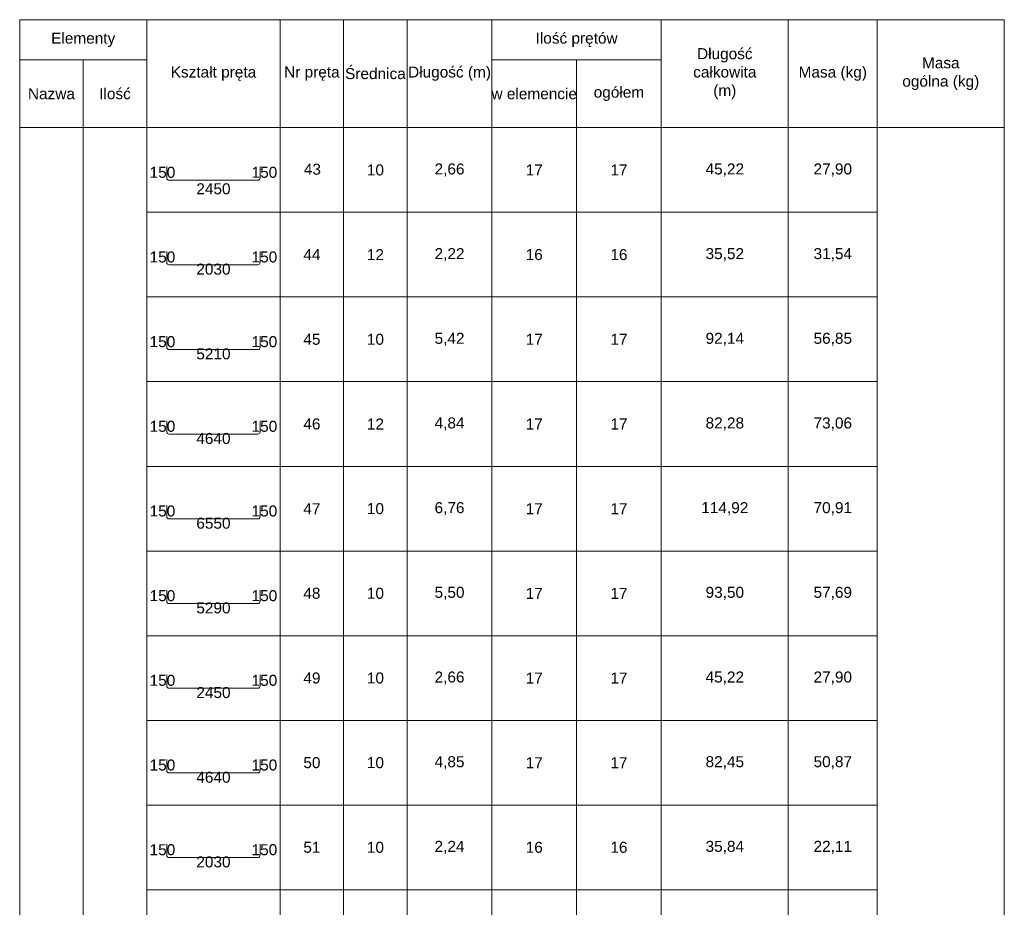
# Model space of a CAD drawing. Extents: x -1474 to 1760906, y -670977 to 75879.
# Tile 5 of 18: x 1646022 to 1650672, y -653366 to -649173. Entities that reach past the tile are written whole.
import ezdxf
from ezdxf.enums import TextEntityAlignment as Align

# ---------------------------------------------------------------- set-up
doc = ezdxf.new("R2010")
doc.units = 0
doc.header["$LTSCALE"] = 10
doc.header["$MEASUREMENT"] = 0
doc.layers.add('P-Linia1', color=3, linetype='Continuous', lineweight=40)
doc.styles.add('style2', font='arial.ttf', dxfattribs={"height": 40})

msp = doc.modelspace()

# ---------------------------------------------------------------- linework, layer by layer
at = {"layer": 'P-Linia1', "color": 2, "lineweight": 15}
for p, q in [((1646021.5298, -649173.199), (1650671.5298, -649173.199)), ((1646021.5298, -665093.199), (1646021.5298, -649173.199)), ((1646021.5298, -649173.199), (1646621.5298, -649173.199)), ((1646021.5298, -649363.199), (1646021.5298, -649173.199)), ((1646621.5298, -649173.199), (1646621.5298, -649363.199)), ((1646621.5298, -649173.199), (1647251.5298, -649173.199)), ((1646621.5298, -649683.199), (1646621.5298, -649173.199)), ((1647251.5298, -649173.199), (1647551.5298, -649173.199)), ((1647251.5298, -649683.199), (1647251.5298, -649173.199)), ((1647251.5298, -649173.199), (1647251.5298, -649683.199)), ((1647551.5298, -649173.199), (1647551.5298, -649683.199)), ((1647551.5298, -649173.199), (1647851.5298, -649173.199)), ((1647551.5298, -649683.199), (1647551.5298, -649173.199)), ((1647851.5298, -649173.199), (1647851.5298, -649683.199)), ((1647851.5298, -649173.199), (1648251.5298, -649173.199)), ((1647851.5298, -649683.199), (1647851.5298, -649173.199)), ((1648251.5298, -649173.199), (1648251.5298, -649683.199)), ((1648251.5298, -649173.199), (1649051.5298, -649173.199)), ((1648251.5298, -649363.199), (1648251.5298, -649173.199)), ((1649051.5298, -649173.199), (1649051.5298, -649363.199)), ((1649051.5298, -649173.199), (1649651.5298, -649173.199)), ((1649051.5298, -649683.199), (1649051.5298, -649173.199)), ((1649651.5298, -649173.199), (1649651.5298, -649683.199)), ((1649651.5298, -649173.199), (1650071.5298, -649173.199)), ((1649651.5298, -649683.199), (1649651.5298, -649173.199)), ((1650071.5298, -649173.199), (1650071.5298, -649683.199)), ((1650071.5298, -649173.199), (1650671.5298, -649173.199)), ((1650071.5298, -649683.199), (1650071.5298, -649173.199)), ((1650671.5298, -649173.199), (1650671.5298, -665093.199)), ((1650671.5298, -649173.199), (1650671.5298, -649683.199)), ((1646021.5298, -649363.199), (1646321.5298, -649363.199)), ((1646021.5298, -649683.199), (1646021.5298, -649363.199)), ((1646621.5298, -649363.199), (1646021.5298, -649363.199)), ((1646321.5298, -649363.199), (1646321.5298, -649683.199)), ((1646321.5298, -649363.199), (1646621.5298, -649363.199)), ((1646321.5298, -649683.199), (1646321.5298, -649363.199)), ((1646621.5298, -649363.199), (1646621.5298, -649683.199)), ((1648251.5298, -649363.199), (1648651.5298, -649363.199)), ((1648251.5298, -649683.199), (1648251.5298, -649363.199)), ((1649051.5298, -649363.199), (1648251.5298, -649363.199)), ((1648651.5298, -649363.199), (1648651.5298, -649683.199)), ((1648651.5298, -649363.199), (1649051.5298, -649363.199)), ((1648651.5298, -649683.199), (1648651.5298, -649363.199)), ((1649051.5298, -649363.199), (1649051.5298, -649683.199)), ((1646321.5298, -649683.199), (1646021.5298, -649683.199)), ((1646021.5298, -649683.199), (1646321.5298, -649683.199)), ((1646021.5298, -665093.199), (1646021.5298, -649683.199)), ((1646621.5298, -649683.199), (1646321.5298, -649683.199)), ((1646321.5298, -649683.199), (1646321.5298, -665093.199)), ((1646321.5298, -649683.199), (1646621.5298, -649683.199)), ((1646321.5298, -665093.199), (1646321.5298, -649683.199)), ((1647251.5298, -649683.199), (1646621.5298, -649683.199)), ((1646621.5298, -649683.199), (1646621.5298, -665093.199)), ((1646621.5298, -649683.199), (1647251.5298, -649683.199)), ((1646621.5298, -650083.199), (1646621.5298, -649683.199)), ((1647551.5298, -649683.199), (1647251.5298, -649683.199)), ((1647251.5298, -649683.199), (1647251.5298, -650083.199)), ((1647251.5298, -649683.199), (1647551.5298, -649683.199)), ((1647251.5298, -650083.199), (1647251.5298, -649683.199)), ((1647851.5298, -649683.199), (1647551.5298, -649683.199)), ((1647551.5298, -649683.199), (1647551.5298, -650083.199)), ((1647551.5298, -649683.199), (1647851.5298, -649683.199)), ((1647551.5298, -650083.199), (1647551.5298, -649683.199)), ((1648251.5298, -649683.199), (1647851.5298, -649683.199)), ((1647851.5298, -649683.199), (1647851.5298, -650083.199)), ((1647851.5298, -649683.199), (1648251.5298, -649683.199)), ((1647851.5298, -650083.199), (1647851.5298, -649683.199)), ((1648651.5298, -649683.199), (1648251.5298, -649683.199)), ((1648251.5298, -649683.199), (1648251.5298, -650083.199)), ((1648251.5298, -649683.199), (1648651.5298, -649683.199)), ((1648251.5298, -650083.199), (1648251.5298, -649683.199)), ((1649051.5298, -649683.199), (1648651.5298, -649683.199)), ((1648651.5298, -649683.199), (1648651.5298, -650083.199)), ((1648651.5298, -649683.199), (1649051.5298, -649683.199)), ((1648651.5298, -650083.199), (1648651.5298, -649683.199)), ((1649651.5298, -649683.199), (1649051.5298, -649683.199)), ((1649051.5298, -649683.199), (1649051.5298, -650083.199)), ((1649051.5298, -649683.199), (1649651.5298, -649683.199)), ((1649051.5298, -650083.199), (1649051.5298, -649683.199)), ((1650071.5298, -649683.199), (1649651.5298, -649683.199)), ((1649651.5298, -649683.199), (1649651.5298, -650083.199)), ((1649651.5298, -649683.199), (1650071.5298, -649683.199)), ((1649651.5298, -650083.199), (1649651.5298, -649683.199)), ((1650671.5298, -649683.199), (1650071.5298, -649683.199)), ((1650071.5298, -649683.199), (1650671.5298, -649683.199)), ((1650071.5298, -665093.199), (1650071.5298, -649683.199)), ((1650071.5298, -649683.199), (1650071.5298, -650083.199)), ((1650671.5298, -649683.199), (1650671.5298, -665093.199)), ((1646716.04767, -649867.51411), (1646716.04767, -649920.64603)), ((1647157.01194, -649920.64603), (1647157.01194, -649867.51411)), ((1646726.85557, -649931.45393), (1647146.20404, -649931.45393)), ((1647251.5298, -650083.199), (1646621.5298, -650083.199)), ((1646621.5298, -650083.199), (1647251.5298, -650083.199)), ((1646621.5298, -650483.199), (1646621.5298, -650083.199)), ((1647551.5298, -650083.199), (1647251.5298, -650083.199)), ((1647251.5298, -650083.199), (1647251.5298, -650483.199)), ((1647251.5298, -650083.199), (1647551.5298, -650083.199)), ((1647251.5298, -650483.199), (1647251.5298, -650083.199)), ((1647851.5298, -650083.199), (1647551.5298, -650083.199)), ((1647551.5298, -650083.199), (1647551.5298, -650483.199)), ((1647551.5298, -650083.199), (1647851.5298, -650083.199)), ((1647551.5298, -650483.199), (1647551.5298, -650083.199)), ((1648251.5298, -650083.199), (1647851.5298, -650083.199)), ((1647851.5298, -650083.199), (1647851.5298, -650483.199)), ((1647851.5298, -650083.199), (1648251.5298, -650083.199)), ((1647851.5298, -650483.199), (1647851.5298, -650083.199)), ((1648651.5298, -650083.199), (1648251.5298, -650083.199)), ((1648251.5298, -650083.199), (1648251.5298, -650483.199)), ((1648251.5298, -650083.199), (1648651.5298, -650083.199)), ((1648251.5298, -650483.199), (1648251.5298, -650083.199)), ((1649051.5298, -650083.199), (1648651.5298, -650083.199)), ((1648651.5298, -650083.199), (1648651.5298, -650483.199)), ((1648651.5298, -650083.199), (1649051.5298, -650083.199)), ((1648651.5298, -650483.199), (1648651.5298, -650083.199)), ((1649651.5298, -650083.199), (1649051.5298, -650083.199)), ((1649051.5298, -650083.199), (1649051.5298, -650483.199)), ((1649051.5298, -650083.199), (1649651.5298, -650083.199)), ((1649051.5298, -650483.199), (1649051.5298, -650083.199)), ((1650071.5298, -650083.199), (1649651.5298, -650083.199)), ((1649651.5298, -650083.199), (1649651.5298, -650483.199)), ((1649651.5298, -650083.199), (1650071.5298, -650083.199)), ((1649651.5298, -650483.199), (1649651.5298, -650083.199)), ((1650071.5298, -650083.199), (1650071.5298, -650483.199)), ((1646716.04767, -650267.73459), (1646716.04767, -650320.42555)), ((1647157.01194, -650320.42555), (1647157.01194, -650267.73459)), ((1646726.85557, -650331.23345), (1647146.20404, -650331.23345)), ((1647251.5298, -650483.199), (1646621.5298, -650483.199)), ((1646621.5298, -650483.199), (1647251.5298, -650483.199)), ((1646621.5298, -650883.199), (1646621.5298, -650483.199)), ((1647551.5298, -650483.199), (1647251.5298, -650483.199)), ((1647251.5298, -650483.199), (1647251.5298, -650883.199)), ((1647251.5298, -650483.199), (1647551.5298, -650483.199)), ((1647251.5298, -650883.199), (1647251.5298, -650483.199)), ((1647851.5298, -650483.199), (1647551.5298, -650483.199)), ((1647551.5298, -650483.199), (1647551.5298, -650883.199)), ((1647551.5298, -650483.199), (1647851.5298, -650483.199)), ((1647551.5298, -650883.199), (1647551.5298, -650483.199)), ((1648251.5298, -650483.199), (1647851.5298, -650483.199)), ((1647851.5298, -650483.199), (1647851.5298, -650883.199)), ((1647851.5298, -650483.199), (1648251.5298, -650483.199)), ((1647851.5298, -650883.199), (1647851.5298, -650483.199)), ((1648651.5298, -650483.199), (1648251.5298, -650483.199)), ((1648251.5298, -650483.199), (1648251.5298, -650883.199)), ((1648251.5298, -650483.199), (1648651.5298, -650483.199)), ((1648251.5298, -650883.199), (1648251.5298, -650483.199)), ((1649051.5298, -650483.199), (1648651.5298, -650483.199)), ((1648651.5298, -650483.199), (1648651.5298, -650883.199)), ((1648651.5298, -650483.199), (1649051.5298, -650483.199)), ((1648651.5298, -650883.199), (1648651.5298, -650483.199)), ((1649651.5298, -650483.199), (1649051.5298, -650483.199)), ((1649051.5298, -650483.199), (1649051.5298, -650883.199)), ((1649051.5298, -650483.199), (1649651.5298, -650483.199)), ((1649051.5298, -650883.199), (1649051.5298, -650483.199)), ((1650071.5298, -650483.199), (1649651.5298, -650483.199)), ((1649651.5298, -650483.199), (1649651.5298, -650883.199)), ((1649651.5298, -650483.199), (1650071.5298, -650483.199)), ((1649651.5298, -650883.199), (1649651.5298, -650483.199)), ((1650071.5298, -650483.199), (1650071.5298, -650883.199)), ((1646716.04767, -650667.51411), (1646716.04767, -650720.64603)), ((1647157.01194, -650720.64603), (1647157.01194, -650667.51411)), ((1646726.85557, -650731.45393), (1647146.20404, -650731.45393)), ((1647251.5298, -650883.199), (1646621.5298, -650883.199)), ((1646621.5298, -650883.199), (1647251.5298, -650883.199)), ((1646621.5298, -651283.199), (1646621.5298, -650883.199)), ((1647551.5298, -650883.199), (1647251.5298, -650883.199)), ((1647251.5298, -650883.199), (1647251.5298, -651283.199)), ((1647251.5298, -650883.199), (1647551.5298, -650883.199)), ((1647251.5298, -651283.199), (1647251.5298, -650883.199)), ((1647851.5298, -650883.199), (1647551.5298, -650883.199)), ((1647551.5298, -650883.199), (1647551.5298, -651283.199)), ((1647551.5298, -650883.199), (1647851.5298, -650883.199)), ((1647551.5298, -651283.199), (1647551.5298, -650883.199)), ((1648251.5298, -650883.199), (1647851.5298, -650883.199)), ((1647851.5298, -650883.199), (1647851.5298, -651283.199)), ((1647851.5298, -650883.199), (1648251.5298, -650883.199)), ((1647851.5298, -651283.199), (1647851.5298, -650883.199)), ((1648651.5298, -650883.199), (1648251.5298, -650883.199)), ((1648251.5298, -650883.199), (1648251.5298, -651283.199)), ((1648251.5298, -650883.199), (1648651.5298, -650883.199)), ((1648251.5298, -651283.199), (1648251.5298, -650883.199)), ((1649051.5298, -650883.199), (1648651.5298, -650883.199)), ((1648651.5298, -650883.199), (1648651.5298, -651283.199)), ((1648651.5298, -650883.199), (1649051.5298, -650883.199)), ((1648651.5298, -651283.199), (1648651.5298, -650883.199)), ((1649651.5298, -650883.199), (1649051.5298, -650883.199)), ((1649051.5298, -650883.199), (1649051.5298, -651283.199)), ((1649051.5298, -650883.199), (1649651.5298, -650883.199)), ((1649051.5298, -651283.199), (1649051.5298, -650883.199)), ((1650071.5298, -650883.199), (1649651.5298, -650883.199)), ((1649651.5298, -650883.199), (1649651.5298, -651283.199)), ((1649651.5298, -650883.199), (1650071.5298, -650883.199)), ((1649651.5298, -651283.199), (1649651.5298, -650883.199)), ((1650071.5298, -650883.199), (1650071.5298, -651283.199)), ((1646716.04767, -651067.73459), (1646716.04767, -651120.42555)), ((1647157.01194, -651120.42555), (1647157.01194, -651067.73459)), ((1646726.85557, -651131.23345), (1647146.20404, -651131.23345)), ((1647251.5298, -651283.199), (1646621.5298, -651283.199)), ((1646621.5298, -651283.199), (1647251.5298, -651283.199)), ((1646621.5298, -651683.199), (1646621.5298, -651283.199)), ((1647551.5298, -651283.199), (1647251.5298, -651283.199)), ((1647251.5298, -651283.199), (1647251.5298, -651683.199)), ((1647251.5298, -651283.199), (1647551.5298, -651283.199)), ((1647251.5298, -651683.199), (1647251.5298, -651283.199)), ((1647851.5298, -651283.199), (1647551.5298, -651283.199)), ((1647551.5298, -651283.199), (1647551.5298, -651683.199)), ((1647551.5298, -651283.199), (1647851.5298, -651283.199)), ((1647551.5298, -651683.199), (1647551.5298, -651283.199)), ((1648251.5298, -651283.199), (1647851.5298, -651283.199)), ((1647851.5298, -651283.199), (1647851.5298, -651683.199)), ((1647851.5298, -651283.199), (1648251.5298, -651283.199)), ((1647851.5298, -651683.199), (1647851.5298, -651283.199)), ((1648651.5298, -651283.199), (1648251.5298, -651283.199)), ((1648251.5298, -651283.199), (1648251.5298, -651683.199)), ((1648251.5298, -651283.199), (1648651.5298, -651283.199)), ((1648251.5298, -651683.199), (1648251.5298, -651283.199)), ((1649051.5298, -651283.199), (1648651.5298, -651283.199)), ((1648651.5298, -651283.199), (1648651.5298, -651683.199)), ((1648651.5298, -651283.199), (1649051.5298, -651283.199)), ((1648651.5298, -651683.199), (1648651.5298, -651283.199)), ((1649651.5298, -651283.199), (1649051.5298, -651283.199)), ((1649051.5298, -651283.199), (1649051.5298, -651683.199)), ((1649051.5298, -651283.199), (1649651.5298, -651283.199)), ((1649051.5298, -651683.199), (1649051.5298, -651283.199)), ((1650071.5298, -651283.199), (1649651.5298, -651283.199)), ((1649651.5298, -651283.199), (1649651.5298, -651683.199)), ((1649651.5298, -651283.199), (1650071.5298, -651283.199)), ((1649651.5298, -651683.199), (1649651.5298, -651283.199)), ((1650071.5298, -651283.199), (1650071.5298, -651683.199)), ((1646716.04767, -651467.51411), (1646716.04767, -651520.64603)), ((1647157.01194, -651520.64603), (1647157.01194, -651467.51411)), ((1646726.85557, -651531.45393), (1647146.20404, -651531.45393)), ((1647251.5298, -651683.199), (1646621.5298, -651683.199)), ((1646621.5298, -651683.199), (1647251.5298, -651683.199)), ((1646621.5298, -652083.199), (1646621.5298, -651683.199)), ((1647551.5298, -651683.199), (1647251.5298, -651683.199)), ((1647251.5298, -651683.199), (1647251.5298, -652083.199)), ((1647251.5298, -651683.199), (1647551.5298, -651683.199)), ((1647251.5298, -652083.199), (1647251.5298, -651683.199)), ((1647851.5298, -651683.199), (1647551.5298, -651683.199)), ((1647551.5298, -651683.199), (1647551.5298, -652083.199)), ((1647551.5298, -651683.199), (1647851.5298, -651683.199)), ((1647551.5298, -652083.199), (1647551.5298, -651683.199)), ((1648251.5298, -651683.199), (1647851.5298, -651683.199)), ((1647851.5298, -651683.199), (1647851.5298, -652083.199)), ((1647851.5298, -651683.199), (1648251.5298, -651683.199)), ((1647851.5298, -652083.199), (1647851.5298, -651683.199)), ((1648651.5298, -651683.199), (1648251.5298, -651683.199)), ((1648251.5298, -651683.199), (1648251.5298, -652083.199)), ((1648251.5298, -651683.199), (1648651.5298, -651683.199)), ((1648251.5298, -652083.199), (1648251.5298, -651683.199)), ((1649051.5298, -651683.199), (1648651.5298, -651683.199)), ((1648651.5298, -651683.199), (1648651.5298, -652083.199)), ((1648651.5298, -651683.199), (1649051.5298, -651683.199)), ((1648651.5298, -652083.199), (1648651.5298, -651683.199)), ((1649651.5298, -651683.199), (1649051.5298, -651683.199)), ((1649051.5298, -651683.199), (1649051.5298, -652083.199)), ((1649051.5298, -651683.199), (1649651.5298, -651683.199)), ((1649051.5298, -652083.199), (1649051.5298, -651683.199)), ((1650071.5298, -651683.199), (1649651.5298, -651683.199)), ((1649651.5298, -651683.199), (1649651.5298, -652083.199)), ((1649651.5298, -651683.199), (1650071.5298, -651683.199)), ((1649651.5298, -652083.199), (1649651.5298, -651683.199)), ((1650071.5298, -651683.199), (1650071.5298, -652083.199)), ((1646716.04767, -651867.51411), (1646716.04767, -651920.64603)), ((1647157.01194, -651920.64603), (1647157.01194, -651867.51411)), ((1646726.85557, -651931.45393), (1647146.20404, -651931.45393)), ((1647251.5298, -652083.199), (1646621.5298, -652083.199)), ((1646621.5298, -652083.199), (1647251.5298, -652083.199)), ((1646621.5298, -652483.199), (1646621.5298, -652083.199)), ((1647551.5298, -652083.199), (1647251.5298, -652083.199)), ((1647251.5298, -652083.199), (1647251.5298, -652483.199)), ((1647251.5298, -652083.199), (1647551.5298, -652083.199)), ((1647251.5298, -652483.199), (1647251.5298, -652083.199)), ((1647851.5298, -652083.199), (1647551.5298, -652083.199)), ((1647551.5298, -652083.199), (1647551.5298, -652483.199)), ((1647551.5298, -652083.199), (1647851.5298, -652083.199)), ((1647551.5298, -652483.199), (1647551.5298, -652083.199)), ((1648251.5298, -652083.199), (1647851.5298, -652083.199)), ((1647851.5298, -652083.199), (1647851.5298, -652483.199)), ((1647851.5298, -652083.199), (1648251.5298, -652083.199)), ((1647851.5298, -652483.199), (1647851.5298, -652083.199)), ((1648651.5298, -652083.199), (1648251.5298, -652083.199)), ((1648251.5298, -652083.199), (1648251.5298, -652483.199)), ((1648251.5298, -652083.199), (1648651.5298, -652083.199)), ((1648251.5298, -652483.199), (1648251.5298, -652083.199)), ((1649051.5298, -652083.199), (1648651.5298, -652083.199)), ((1648651.5298, -652083.199), (1648651.5298, -652483.199)), ((1648651.5298, -652083.199), (1649051.5298, -652083.199)), ((1648651.5298, -652483.199), (1648651.5298, -652083.199)), ((1649651.5298, -652083.199), (1649051.5298, -652083.199)), ((1649051.5298, -652083.199), (1649051.5298, -652483.199)), ((1649051.5298, -652083.199), (1649651.5298, -652083.199)), ((1649051.5298, -652483.199), (1649051.5298, -652083.199)), ((1650071.5298, -652083.199), (1649651.5298, -652083.199)), ((1649651.5298, -652083.199), (1649651.5298, -652483.199)), ((1649651.5298, -652083.199), (1650071.5298, -652083.199)), ((1649651.5298, -652483.199), (1649651.5298, -652083.199)), ((1650071.5298, -652083.199), (1650071.5298, -652483.199)), ((1646716.04767, -652267.51411), (1646716.04767, -652320.64603)), ((1647157.01194, -652320.64603), (1647157.01194, -652267.51411)), ((1646726.85557, -652331.45393), (1647146.20404, -652331.45393)), ((1647251.5298, -652483.199), (1646621.5298, -652483.199)), ((1646621.5298, -652483.199), (1647251.5298, -652483.199)), ((1646621.5298, -652883.199), (1646621.5298, -652483.199)), ((1647551.5298, -652483.199), (1647251.5298, -652483.199)), ((1647251.5298, -652483.199), (1647251.5298, -652883.199)), ((1647251.5298, -652483.199), (1647551.5298, -652483.199)), ((1647251.5298, -652883.199), (1647251.5298, -652483.199)), ((1647851.5298, -652483.199), (1647551.5298, -652483.199)), ((1647551.5298, -652483.199), (1647551.5298, -652883.199)), ((1647551.5298, -652483.199), (1647851.5298, -652483.199)), ((1647551.5298, -652883.199), (1647551.5298, -652483.199)), ((1648251.5298, -652483.199), (1647851.5298, -652483.199)), ((1647851.5298, -652483.199), (1647851.5298, -652883.199)), ((1647851.5298, -652483.199), (1648251.5298, -652483.199)), ((1647851.5298, -652883.199), (1647851.5298, -652483.199)), ((1648651.5298, -652483.199), (1648251.5298, -652483.199)), ((1648251.5298, -652483.199), (1648251.5298, -652883.199)), ((1648251.5298, -652483.199), (1648651.5298, -652483.199)), ((1648251.5298, -652883.199), (1648251.5298, -652483.199)), ((1649051.5298, -652483.199), (1648651.5298, -652483.199)), ((1648651.5298, -652483.199), (1648651.5298, -652883.199)), ((1648651.5298, -652483.199), (1649051.5298, -652483.199)), ((1648651.5298, -652883.199), (1648651.5298, -652483.199)), ((1649651.5298, -652483.199), (1649051.5298, -652483.199)), ((1649051.5298, -652483.199), (1649051.5298, -652883.199)), ((1649051.5298, -652483.199), (1649651.5298, -652483.199)), ((1649051.5298, -652883.199), (1649051.5298, -652483.199)), ((1650071.5298, -652483.199), (1649651.5298, -652483.199)), ((1649651.5298, -652483.199), (1649651.5298, -652883.199)), ((1649651.5298, -652483.199), (1650071.5298, -652483.199)), ((1649651.5298, -652883.199), (1649651.5298, -652483.199)), ((1650071.5298, -652483.199), (1650071.5298, -652883.199)), ((1646716.04767, -652667.51411), (1646716.04767, -652720.64603)), ((1647157.01194, -652720.64603), (1647157.01194, -652667.51411)), ((1646726.85557, -652731.45393), (1647146.20404, -652731.45393)), ((1647251.5298, -652883.199), (1646621.5298, -652883.199)), ((1646621.5298, -652883.199), (1647251.5298, -652883.199)), ((1646621.5298, -653283.199), (1646621.5298, -652883.199)), ((1647551.5298, -652883.199), (1647251.5298, -652883.199)), ((1647251.5298, -652883.199), (1647251.5298, -653283.199)), ((1647251.5298, -652883.199), (1647551.5298, -652883.199)), ((1647251.5298, -653283.199), (1647251.5298, -652883.199)), ((1647851.5298, -652883.199), (1647551.5298, -652883.199)), ((1647551.5298, -652883.199), (1647551.5298, -653283.199)), ((1647551.5298, -652883.199), (1647851.5298, -652883.199)), ((1647551.5298, -653283.199), (1647551.5298, -652883.199)), ((1648251.5298, -652883.199), (1647851.5298, -652883.199)), ((1647851.5298, -652883.199), (1647851.5298, -653283.199)), ((1647851.5298, -652883.199), (1648251.5298, -652883.199)), ((1647851.5298, -653283.199), (1647851.5298, -652883.199)), ((1648651.5298, -652883.199), (1648251.5298, -652883.199)), ((1648251.5298, -652883.199), (1648251.5298, -653283.199)), ((1648251.5298, -652883.199), (1648651.5298, -652883.199)), ((1648251.5298, -653283.199), (1648251.5298, -652883.199)), ((1649051.5298, -652883.199), (1648651.5298, -652883.199)), ((1648651.5298, -652883.199), (1648651.5298, -653283.199)), ((1648651.5298, -652883.199), (1649051.5298, -652883.199)), ((1648651.5298, -653283.199), (1648651.5298, -652883.199)), ((1649651.5298, -652883.199), (1649051.5298, -652883.199)), ((1649051.5298, -652883.199), (1649051.5298, -653283.199)), ((1649051.5298, -652883.199), (1649651.5298, -652883.199)), ((1649051.5298, -653283.199), (1649051.5298, -652883.199)), ((1650071.5298, -652883.199), (1649651.5298, -652883.199)), ((1649651.5298, -652883.199), (1649651.5298, -653283.199)), ((1649651.5298, -652883.199), (1650071.5298, -652883.199)), ((1649651.5298, -653283.199), (1649651.5298, -652883.199)), ((1650071.5298, -652883.199), (1650071.5298, -653283.199)), ((1646716.04767, -653067.51411), (1646716.04767, -653120.64603)), ((1647157.01194, -653120.64603), (1647157.01194, -653067.51411)), ((1646726.85557, -653131.45393), (1647146.20404, -653131.45393)), ((1647251.5298, -653283.199), (1646621.5298, -653283.199)), ((1646621.5298, -653283.199), (1647251.5298, -653283.199)), ((1646621.5298, -653683.199), (1646621.5298, -653283.199)), ((1647551.5298, -653283.199), (1647251.5298, -653283.199)), ((1647251.5298, -653283.199), (1647251.5298, -653683.199)), ((1647251.5298, -653283.199), (1647551.5298, -653283.199)), ((1647251.5298, -653683.199), (1647251.5298, -653283.199)), ((1647851.5298, -653283.199), (1647551.5298, -653283.199)), ((1647551.5298, -653283.199), (1647551.5298, -653683.199)), ((1647551.5298, -653283.199), (1647851.5298, -653283.199)), ((1647551.5298, -653683.199), (1647551.5298, -653283.199)), ((1648251.5298, -653283.199), (1647851.5298, -653283.199)), ((1647851.5298, -653283.199), (1647851.5298, -653683.199)), ((1647851.5298, -653283.199), (1648251.5298, -653283.199)), ((1647851.5298, -653683.199), (1647851.5298, -653283.199)), ((1648651.5298, -653283.199), (1648251.5298, -653283.199)), ((1648251.5298, -653283.199), (1648251.5298, -653683.199)), ((1648251.5298, -653283.199), (1648651.5298, -653283.199)), ((1648251.5298, -653683.199), (1648251.5298, -653283.199)), ((1649051.5298, -653283.199), (1648651.5298, -653283.199)), ((1648651.5298, -653283.199), (1648651.5298, -653683.199)), ((1648651.5298, -653283.199), (1649051.5298, -653283.199)), ((1648651.5298, -653683.199), (1648651.5298, -653283.199)), ((1649651.5298, -653283.199), (1649051.5298, -653283.199)), ((1649051.5298, -653283.199), (1649051.5298, -653683.199)), ((1649051.5298, -653283.199), (1649651.5298, -653283.199)), ((1649051.5298, -653683.199), (1649051.5298, -653283.199)), ((1650071.5298, -653283.199), (1649651.5298, -653283.199)), ((1649651.5298, -653283.199), (1649651.5298, -653683.199)), ((1649651.5298, -653283.199), (1650071.5298, -653283.199)), ((1649651.5298, -653683.199), (1649651.5298, -653283.199)), ((1650071.5298, -653283.199), (1650071.5298, -653683.199))]:
    msp.add_line(p, q, dxfattribs=at)
for centre, start, end in [((1646726.85557, -649920.64603), 180, 270), ((1647146.20404, -649920.64603), 270, 0), ((1646726.85557, -650320.42555), 180, 270), ((1647146.20404, -650320.42555), 270, 0), ((1646726.85557, -650720.64603), 180, 270), ((1647146.20404, -650720.64603), 270, 0), ((1646726.85557, -651120.42555), 180, 270), ((1647146.20404, -651120.42555), 270, 0), ((1646726.85557, -651520.64603), 180, 270), ((1647146.20404, -651520.64603), 270, 0), ((1646726.85557, -651920.64603), 180, 270), ((1647146.20404, -651920.64603), 270, 0), ((1646726.85557, -652320.64603), 180, 270), ((1647146.20404, -652320.64603), 270, 0), ((1646726.85557, -652720.64603), 180, 270), ((1647146.20404, -652720.64603), 270, 0), ((1646726.85557, -653120.64603), 180, 270), ((1647146.20404, -653120.64603), 270, 0)]:
    msp.add_arc(centre, 10.8079, start, end, dxfattribs=at)

# ---------------------------------------------------------------- texts
at = {"layer": 'P-Linia1', "color": 2, "lineweight": 15, "style": 'style2'}
for s, p in [('150', (1646695.72306, -649894.08007)), ('150', (1647177.33654, -649894.08007)), ('2450', (1646936.5298, -649972.10314)), ('150', (1646695.72306, -650294.08007)), ('150', (1647177.33654, -650294.08007)), ('2030', (1646936.5298, -650351.55805)), ('150', (1646695.72306, -650694.08007)), ('150', (1647177.33654, -650694.08007)), ('5210', (1646936.5298, -650751.77854)), ('150', (1646695.72306, -651094.08007)), ('150', (1647177.33654, -651094.08007)), ('4640', (1646936.5298, -651151.55805)), ('150', (1646695.72306, -651494.08007)), ('150', (1647177.33654, -651494.08007)), ('6550', (1646936.5298, -651551.77854)), ('150', (1646695.72306, -651894.08007)), ('150', (1647177.33654, -651894.08007)), ('5290', (1646936.5298, -651951.77854)), ('150', (1646695.72306, -652294.08007)), ('150', (1647177.33654, -652294.08007)), ('2450', (1646936.5298, -652351.77854)), ('150', (1646695.72306, -652694.08007)), ('150', (1647177.33654, -652694.08007)), ('4640', (1646936.5298, -652751.77854)), ('150', (1646695.72306, -653094.08007)), ('150', (1647177.33654, -653094.08007)), ('2030', (1646936.5298, -653151.77854))]:
    msp.add_text(s, height=52, dxfattribs=at).set_placement(p, align=Align.MIDDLE_CENTER)
at = {"layer": 'P-Linia1', "color": 2, "lineweight": 15, "char_height": 52, "width": 390, "attachment_point": 5, "style": 'style2'}
for s, insert in [('Ilość prętów', (1648651.5298, -649268.199)), ('Elementy', (1646321.5298, -649268.199)), ('Długość całkowita (m)', (1649351.5298, -649428.199)), ('Kształt pręta', (1646936.5298, -649428.199)), ('Długość (m)', (1648051.5298, -649428.199)), ('Masa ogólna (kg)', (1650371.5298, -649428.199)), ('Nr pręta', (1647401.5298, -649428.199)), ('Średnica', (1647701.5298, -649428.199)), ('Masa (kg)', (1649861.5298, -649428.199)), ('w elemencie', (1648451.5298, -649523.199)), ('Nazwa', (1646171.5298, -649523.199)), ('Ilość', (1646471.5298, -649523.199)), ('ogółem', (1648851.5298, -649523.199)), ('43', (1647403.88038, -649879.99434)), ('10', (1647701.5298, -649883.199)), ('2,66', (1648051.5298, -649883.199)), ('17', (1648451.5298, -649883.199)), ('17', (1648851.5298, -649883.199)), ('45,22', (1649351.5298, -649883.199)), ('27,90', (1649861.5298, -649883.199)), ('44', (1647401.5298, -650283.199)), ('12', (1647701.5298, -650283.199)), ('2,22', (1648051.5298, -650283.199)), ('16', (1648451.5298, -650283.199)), ('16', (1648851.5298, -650283.199)), ('35,52', (1649351.5298, -650283.199)), ('31,54', (1649861.5298, -650283.199)), ('45', (1647401.5298, -650683.199)), ('10', (1647701.5298, -650683.199)), ('5,42', (1648051.5298, -650683.199)), ('17', (1648451.5298, -650683.199)), ('17', (1648851.5298, -650683.199)), ('92,14', (1649351.5298, -650683.199)), ('56,85', (1649861.5298, -650683.199)), ('46', (1647401.5298, -651083.199)), ('12', (1647701.5298, -651083.199)), ('4,84', (1648051.5298, -651083.199)), ('17', (1648451.5298, -651083.199)), ('17', (1648851.5298, -651083.199)), ('82,28', (1649351.5298, -651083.199)), ('73,06', (1649861.5298, -651083.199)), ('47', (1647401.5298, -651483.199)), ('10', (1647701.5298, -651483.199)), ('6,76', (1648051.5298, -651483.199)), ('17', (1648451.5298, -651483.199)), ('17', (1648851.5298, -651483.199)), ('114,92', (1649351.5298, -651483.199)), ('70,91', (1649861.5298, -651483.199)), ('48', (1647401.5298, -651883.199)), ('10', (1647701.5298, -651883.199)), ('5,50', (1648051.5298, -651883.199)), ('17', (1648451.5298, -651883.199)), ('17', (1648851.5298, -651883.199)), ('93,50', (1649351.5298, -651883.199)), ('57,69', (1649861.5298, -651883.199)), ('49', (1647401.5298, -652283.199)), ('10', (1647701.5298, -652283.199)), ('2,66', (1648051.5298, -652283.199)), ('17', (1648451.5298, -652283.199)), ('17', (1648851.5298, -652283.199)), ('45,22', (1649351.5298, -652283.199)), ('27,90', (1649861.5298, -652283.199)), ('50', (1647401.5298, -652683.199)), ('10', (1647701.5298, -652683.199)), ('4,85', (1648051.5298, -652683.199)), ('17', (1648451.5298, -652683.199)), ('17', (1648851.5298, -652683.199)), ('82,45', (1649351.5298, -652683.199)), ('50,87', (1649861.5298, -652683.199)), ('51', (1647401.5298, -653083.199)), ('10', (1647701.5298, -653083.199)), ('2,24', (1648051.5298, -653083.199)), ('16', (1648451.5298, -653083.199)), ('16', (1648851.5298, -653083.199)), ('35,84', (1649351.5298, -653083.199)), ('22,11', (1649861.5298, -653083.199))]:
    msp.add_mtext(s, dxfattribs=dict(at, insert=insert))

doc.saveas('drawing.dxf')
